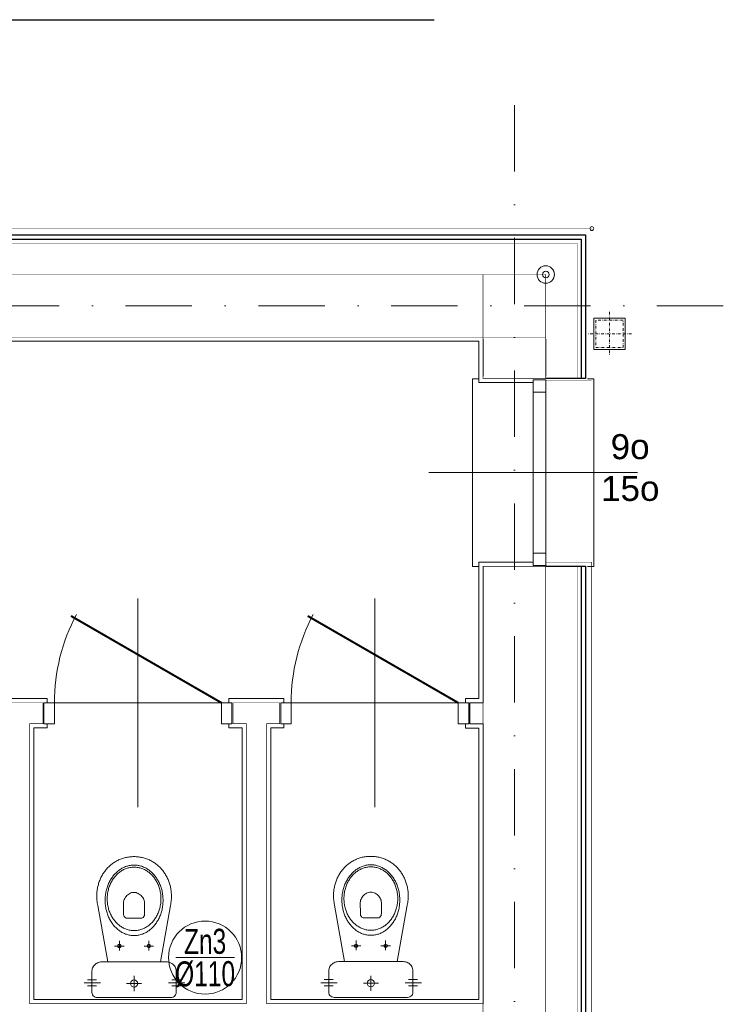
# Model space of a CAD drawing. Extents: x 4615668 to 9294084, y 16339 to 10688993.
# Tile 56 of 256: x 4721513 to 4721849, y 5340638 to 5341110. Entities that reach past the tile are written whole.
import ezdxf
from ezdxf.enums import TextEntityAlignment as Align
from ezdxf.lldxf.tags import DXFTag

# ---------------------------------------------------------------- set-up
doc = ezdxf.new("R2010")
doc.units = 0
doc.header["$MEASUREMENT"] = 0
doc.linetypes.add('DASHDOT', pattern=[25.4, 12.7, -6.35, 0, -6.35])
for name, color, linetype, lineweight in [('_InstKAN_Pion1', 41, 'Continuous', 35), ('IS_KS_piony_oznaczenia', 35, 'Continuous', 18), ('K-OPISY', 252, 'Continuous', 15), ('Osie', 175, 'DASHDOT', 9), ('Wymiar', 7, 'Continuous', 9), ('WYPOSAŻENIE', 223, 'Continuous', 9)]:
    doc.layers.add(name, color=color, linetype=linetype, lineweight=lineweight)
for name, color, linetype in [('MEBLE', 41, 'Continuous'), ('MURY', 7, 'Continuous'), ('STOLARKA', 4, 'Continuous')]:
    doc.layers.add(name, color=color, linetype=linetype)
doc.styles.add('ARIAL_CE', font='arial.ttf', dxfattribs={"height": 15})
doc.styles.add('opis instalacje', font='arial.ttf', dxfattribs={"width": 0.7, "height": 12})
doc.styles.add('Simplex', font='simplex.shx')
tags = doc.linetypes.add('DASH', pattern=[15, 10, -5]).pattern_tags.tags
tags[6:7] = [DXFTag(74, 4), DXFTag(75, 0), DXFTag(340, '0'), DXFTag(46, 0.0), DXFTag(50, 0.0), DXFTag(44, 0.0), DXFTag(45, 0.0)]
tags[4:5] = [DXFTag(74, 4), DXFTag(75, 0), DXFTag(340, '0'), DXFTag(46, 0.0), DXFTag(50, 0.0), DXFTag(44, 0.0), DXFTag(45, 0.0)]
doc.dimstyles.new('1do50', dxfattribs={"dimscale": 5, "dimtxt": 2.5, "dimasz": 2.5, "dimexe": 2.5, "dimexo": 0.5, "dimgap": 1, "dimtad": 1, "dimdec": 1, "dimrnd": 0.5, "dimzin": 12, "dimdsep": 46, "dimtxsty": 'Simplex', "dimblk": 'OBLIQUE', "dimcen": 0.5, "dimdle": 2.5, "dimclrd": 256, "dimclre": 256, "dimclrt": 256, "dimadec": 1, "dimazin": 3, "dimtfac": 1, "dimtdec": 1, "dimtix": 1, "dimtmove": 0, "dimatfit": 3, "dimfxl": 0, "dimtolj": 1, "dimtzin": 0, "dimarcsym": 0})

# ---------------------------------------------------------------- blocks, each defined once
blk = doc.blocks.new('G$C61CBF25F')
at = {"layer": 'Osie', "lineweight": 0, "ltscale": 2.5}
for p, q in [((1425, 0), (1425, 1880)), ((1525, 1780), (204.85, 1780)), ((1525, 1780), (204.85, 1780))]:
    blk.add_line(p, q, dxfattribs=at)
blk = doc.blocks.new('G$CF45FC2ED')
at = {"layer": 'STOLARKA', "color": 252, "linetype": 'Continuous', "lineweight": 0}
for p, q in [((45, 100), (45, 0)), ((85, 50), (5, 50))]:
    blk.add_line(p, q, dxfattribs=at)
at = {"layer": 'STOLARKA', "color": 252, "linetype": 'Continuous', "lineweight": 0, "const_width": 1}
blk.add_lwpolyline([(5, 50), (77.06, 91.6)], dxfattribs=at)
at = {"layer": 'STOLARKA', "color": 252, "linetype": 'Continuous', "lineweight": 0}
for points in [[(5, 40), (5, 50), (0, 50), (0, 40)], [(85, 40), (85, 50), (90, 50), (90, 40)]]:
    blk.add_lwpolyline(points, close=True, dxfattribs=at)
blk.add_arc((-5, 50), 90, 0, 28.0898, dxfattribs=at)
blk = doc.blocks.new('G$C772A7A8F')
at = {"layer": 'STOLARKA', "color": 5, "lineweight": 0}
blk.add_line((100, 45), (0, 45), dxfattribs=at)
for points in [[(24, 0), (21, 0), (21, 90), (24, 90)], [(76, 0), (79, 0), (79, 90), (76, 90)]]:
    blk.add_lwpolyline(points, dxfattribs=at)
for points in [[(56, 89.5), (56, 83.5), (50, 83.5), (50, 89.5)], [(56, 83.5), (56, 6.5), (50, 6.5), (50, 83.5)], [(56, 0.5), (56, 6.5), (50, 6.5), (50, 0.5)]]:
    blk.add_lwpolyline(points, close=True, dxfattribs=at)
blk = doc.blocks.new('G$C6E969633')
at = {"layer": 'MURY', "linetype": 'DASHDOT', "lineweight": 0, "ltscale": 0.1}
for p, q in [((1512.18, 1777.06), (1512.18, 1756.06)), ((1522.68, 1766.56), (1501.68, 1766.56))]:
    blk.add_line(p, q, dxfattribs=at)
at = {"layer": 'MURY', "lineweight": 0, "ltscale": 40}
for p, q in [((1451.68, 1746.25), (1451.68, 1764)), ((1481.68, 1764), (1481.68, 1746.25)), ((1504.68, 1759.06), (1519.68, 1759.06)), ((1451.68, 1589.87), (1451.68, 1655.25)), ((1445.28, 1579.87), (1445.28, 1589.87)), ((1445.28, 1589.87), (1451.68, 1589.87)), ((1451.68, 1579.87), (1445.28, 1579.87)), ((1451.68, 1445.76), (1451.68, 1579.87))]:
    blk.add_line(p, q, dxfattribs=at)
at = {"layer": 'MURY', "linetype": 'DASH', "lineweight": 0}
for p, q in [((1271.68, 1445.76), (1271.68, 1445.76)), ((1331.68, 1445.76), (1331.68, 1445.76)), ((1391.68, 1445.76), (1391.68, 1445.76))]:
    blk.add_line(p, q, dxfattribs=at)
at = {"layer": 'MURY', "lineweight": 0, "ltscale": 40, "const_width": 0.1}
for points in [[(859.18, 1817), (1503.68, 1817), (1503.68, 1744.25), (1481.68, 1744.25)], [(859.18, 1816.96), (1503.68, 1816.96), (1503.68, 1744.21), (1481.68, 1744.21)]]:
    blk.add_lwpolyline(points, dxfattribs=at)
at = {"layer": 'MURY', "lineweight": -3, "ltscale": 40}
for points in [[(1039.68, 1813.96), (1500.68, 1813.96), (1500.68, 1745.21), (1481.68, 1745.21)], [(1039.68, 1811.96), (1498.68, 1811.96), (1498.68, 1745.21), (1481.68, 1745.21)], [(1481.68, 1655.25), (1500.68, 1655.25), (1500.68, 1205.25), (1481.68, 1205.25)], [(1481.68, 1655.25), (1498.68, 1655.25), (1498.68, 1205.25), (1481.68, 1205.25)]]:
    blk.add_lwpolyline(points, dxfattribs=at)
at = {"layer": 'MURY', "lineweight": 0, "ltscale": 40}
blk.add_lwpolyline([(1039.68, 1809.96, 0.2, 0.2, 0), (1496.68, 1809.96, 0.2, 0.2, 0), (1496.68, 1745.21, 0.2, 0.2, 0), (1481.68, 1745.21, 0.2, 0.2, 0)], format="xyseb", dxfattribs=at)
at = {"layer": 'MURY', "ltscale": 40, "const_width": 0.3}
for points in [[(911.68, 1765), (1451.68, 1765), (1451.68, 1795), (911.68, 1795)], [(1451.68, 1765), (1481.68, 1765), (1481.68, 1795), (1451.68, 1795)], [(1481.68, 1745.25), (1481.68, 1765), (1451.68, 1765), (1451.68, 1745.25)]]:
    blk.add_lwpolyline(points, close=True, dxfattribs=at)
at = {"layer": 'MURY', "lineweight": 0, "ltscale": 40}
blk.add_lwpolyline([(1504.68, 1759.06), (1519.68, 1759.06), (1519.68, 1774.06), (1504.68, 1774.06)], close=True, dxfattribs=at)
at = {"layer": 'MURY', "linetype": 'DASHDOT', "lineweight": 0, "ltscale": 0.1}
blk.add_lwpolyline([(1505.68, 1760.06), (1518.68, 1760.06), (1518.68, 1773.06), (1505.68, 1773.06)], close=True, dxfattribs=at)
at = {"layer": 'MURY', "lineweight": 0, "ltscale": 40}
for points in [[(896.11, 1699.37), (902.68, 1699.37), (902.68, 1763), (1106.52, 1763), (1106.52, 1699.37), (1122.52, 1699.37), (1122.52, 1763), (1449.68, 1763.13), (1449.68, 1743.25), (1475.68, 1743.25)], [(1475.68, 1657.25), (1449.68, 1657.25), (1449.68, 1591.87), (1443.28, 1591.87), (1443.28, 1589.87)], [(1242.92, 1589.87), (1242.92, 1591.87), (1222.52, 1591.87), (1222.52, 1447.76), (1122.52, 1447.76), (1122.52, 1601.37), (1119.35, 1601.37)], [(1356.28, 1589.87), (1356.28, 1591.87), (1330.02, 1591.87), (1330.01, 1589.87)], [(1330.01, 1579.87), (1330, 1577.87), (1336.32, 1577.87), (1336.32, 1447.76), (1236.52, 1447.76), (1236.52, 1577.87), (1242.92, 1577.87), (1242.92, 1579.87)], [(1443.28, 1579.87), (1443.28, 1577.78), (1449.68, 1577.78), (1449.68, 1447.76), (1350.1, 1447.76), (1350.1, 1577.87), (1356.28, 1577.87), (1356.28, 1579.87)]]:
    blk.add_lwpolyline(points, dxfattribs=at)
at = {"layer": 'MURY', "lineweight": 0, "ltscale": 40, "const_width": 0.3}
blk.add_lwpolyline([(1481.68, 1655.25), (1481.68, 1255), (1451.68, 1255), (1451.68, 1655.25)], close=True, dxfattribs=at)
at = {"layer": 'MURY', "lineweight": 0, "const_width": 0.2}
blk.add_lwpolyline([(1481.68, 1657.25), (1503.68, 1657.25), (1503.68, 1203.25), (1481.68, 1203.25)], dxfattribs=at)
at = {"layer": 'MURY', "lineweight": 0}
blk.add_lwpolyline([(1481.68, 1655.25, 0.2, 0.2, 0), (1496.68, 1655.25, 0.2, 0.2, 0), (1496.68, 1205.25, 0.2, 0.2, 0), (1481.68, 1205.25, 0.2, 0.2, 0)], format="xyseb", dxfattribs=at)
at = {"layer": 'MURY', "ltscale": 40, "const_width": 0.3}
for points in [[(1451.68, 1445.76), (1348.1, 1445.76), (1348.1, 1579.87), (1354.28, 1579.87), (1354.28, 1589.87), (1331.92, 1589.87), (1331.92, 1579.87), (1338.32, 1579.87), (1338.32, 1445.76), (1234.52, 1445.76), (1234.52, 1579.87), (1240.92, 1579.87), (1240.92, 1589.87), (1224.52, 1589.87)], [(1451.68, 1589.87), (1445.28, 1589.87), (1445.28, 1579.87), (1451.68, 1579.87)]]:
    blk.add_lwpolyline(points, dxfattribs=at)
at = {"layer": 'MURY', "lineweight": 0, "ltscale": 40}
blk.add_circle((1481.68, 1795), 4.18, dxfattribs=at)
for name, p in [('G$C61CBF25F', (41.68, 0)), ('G$C772A7A8F', (1425.68, 1655.11))]:
    blk.add_blockref(name, p, dxfattribs=at)
at = {"layer": 'MURY', "color": 251, "lineweight": 0, "ltscale": 40, "xscale": -1, "rotation": 359.9999999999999}
for p in [(1331.42, 1539.87), (1444.78, 1539.87)]:
    blk.add_blockref('G$CF45FC2ED', p, dxfattribs=at)
at = {"layer": 'MURY', "insert": (1482.11, 1702.37), "char_height": 12, "width": 1777.5174, "attachment_point": 5, "rotation": 0.1544, "style": 'ARIAL_CE'}
blk.add_mtext('\\pxi-10,l16.666687,t16.666687;9o\\P15o', dxfattribs=at)
blk = doc.blocks.new('A$C074B312D')
at = {"layer": 'WYPOSAŻENIE', "linetype": 'Continuous'}
for points in [[(6.41, 67.54), (41.41, 67.54), (42.02, 67.48), (42.58, 67.29), (43.07, 66.99), (43.49, 66.6), (43.8, 66.13), (44, 65.6), (44.07, 65.03), (44.07, 65.03), (44.07, 54.82), (44.04, 54.29), (43.93, 53.77), (43.76, 53.27), (43.52, 52.8), (43.23, 52.35), (42.89, 51.93), (42.5, 51.56), (42.06, 51.23), (41.59, 50.95), (41.08, 50.72), (40.54, 50.55), (39.98, 50.44), (39.39, 50.41), (8.43, 50.41), (7.86, 50.44), (7.31, 50.55), (6.78, 50.72), (6.28, 50.95), (5.8, 51.23), (5.36, 51.56), (4.97, 51.93), (4.62, 52.35), (4.32, 52.79), (4.08, 53.27), (3.9, 53.77), (3.79, 54.29), (3.75, 54.82), (3.75, 65.03), (3.82, 65.6), (4.02, 66.13), (4.34, 66.6), (4.75, 66.99), (5.24, 67.29), (5.8, 67.48), (6.41, 67.54), (6.41, 67.54)], [(1.63, 61.95), (5.94, 61.95)], [(23.91, 62.48), (24.58, 62.35), (25.12, 61.98), (25.49, 61.43), (25.62, 60.77), (25.49, 60.1), (25.12, 59.56), (24.58, 59.19), (23.91, 59.05), (23.24, 59.19), (22.7, 59.56), (22.33, 60.1), (22.2, 60.77), (22.33, 61.43), (22.7, 61.98), (23.24, 62.35), (23.91, 62.48)], [(41.96, 61.95), (46.27, 61.95)], [(1.63, 59.02), (5.94, 59.02)], [(41.96, 59.02), (46.27, 59.02)], [(6.51, 23.42), (11.31, 50.41)], [(36.51, 50.41), (41.36, 23.4)], [(16.85, 43.65), (17.26, 43.54), (17.55, 43.25), (17.66, 42.84), (17.55, 42.44), (17.26, 42.15), (16.85, 42.04), (16.45, 42.15), (16.16, 42.44), (16.05, 42.84), (16.16, 43.25), (16.45, 43.54), (16.85, 43.65)], [(30.97, 43.65), (31.37, 43.54), (31.66, 43.25), (31.77, 42.84), (31.66, 42.44), (31.37, 42.15), (30.97, 42.04), (30.56, 42.15), (30.27, 42.44), (30.16, 42.84), (30.27, 43.25), (30.56, 43.54), (30.97, 43.65)], [(23.91, 37.81), (23.44, 37.8), (22.96, 37.77), (22.5, 37.72), (22.03, 37.66), (21.58, 37.57), (21.12, 37.47), (20.68, 37.34), (20.23, 37.2), (19.8, 37.05), (19.37, 36.88), (18.94, 36.69), (18.52, 36.48), (18.11, 36.26), (17.71, 36.02), (17.31, 35.77), (16.92, 35.5), (16.54, 35.22), (16.17, 34.92), (15.81, 34.61), (15.45, 34.28), (15.1, 33.95), (14.76, 33.59), (14.44, 33.23), (14.12, 32.85), (13.81, 32.47), (13.51, 32.07), (13.22, 31.65), (12.94, 31.23), (12.68, 30.8), (12.42, 30.35), (12.18, 29.9), (11.95, 29.44), (11.73, 28.96), (11.52, 28.48), (11.32, 27.99), (11.14, 27.49), (10.97, 26.98), (10.82, 26.46), (10.67, 25.94), (10.55, 25.4), (10.43, 24.87), (10.33, 24.32), (10.25, 23.77), (10.18, 23.21), (10.12, 22.65), (10.08, 22.08), (10.06, 21.5), (10.05, 20.92), (10.05, 20.92), (10.06, 20.34), (10.08, 19.77), (10.12, 19.2), (10.18, 18.64), (10.25, 18.08), (10.33, 17.53), (10.43, 16.98), (10.55, 16.44), (10.67, 15.91), (10.82, 15.39), (10.97, 14.87), (11.14, 14.36), (11.32, 13.86), (11.52, 13.37), (11.73, 12.89), (11.95, 12.41), (12.18, 11.95), (12.42, 11.49), (12.68, 11.05), (12.94, 10.62), (13.22, 10.19), (13.51, 9.78), (13.81, 9.38), (14.12, 8.99), (14.44, 8.62), (14.76, 8.25), (15.1, 7.9), (15.45, 7.56), (15.81, 7.24), (16.17, 6.93), (16.54, 6.63), (16.92, 6.35), (17.31, 6.08), (17.71, 5.83), (18.11, 5.59), (18.52, 5.37), (18.94, 5.16), (19.37, 4.97), (19.8, 4.8), (20.23, 4.64), (20.68, 4.5), (21.12, 4.38), (21.58, 4.28), (22.03, 4.19), (22.5, 4.13), (22.96, 4.08), (23.44, 4.05), (23.91, 4.04), (23.91, 4.04), (24.39, 4.05), (24.86, 4.08), (25.32, 4.13), (25.79, 4.19), (26.25, 4.28), (26.7, 4.38), (27.15, 4.5), (27.59, 4.64), (28.02, 4.8), (28.46, 4.97), (28.88, 5.16), (29.3, 5.37), (29.71, 5.59), (30.11, 5.83), (30.51, 6.08), (30.9, 6.35), (31.28, 6.63), (31.65, 6.93), (32.02, 7.24), (32.37, 7.56), (32.72, 7.9), (33.06, 8.25), (33.39, 8.62), (33.7, 8.99), (34.01, 9.38), (34.31, 9.78), (34.6, 10.19), (34.88, 10.62), (35.14, 11.05), (35.4, 11.49), (35.64, 11.95), (35.87, 12.41), (36.09, 12.89), (36.3, 13.37), (36.5, 13.86), (36.68, 14.36), (36.85, 14.87), (37, 15.39), (37.15, 15.91), (37.28, 16.44), (37.39, 16.98), (37.49, 17.53), (37.57, 18.08), (37.65, 18.64), (37.7, 19.2), (37.74, 19.77), (37.76, 20.34), (37.77, 20.92), (37.77, 20.92), (37.76, 21.5), (37.74, 22.08), (37.7, 22.65), (37.65, 23.21), (37.57, 23.77), (37.49, 24.32), (37.39, 24.87), (37.28, 25.4), (37.15, 25.94), (37, 26.46), (36.85, 26.98), (36.68, 27.49), (36.5, 27.99), (36.3, 28.48), (36.09, 28.96), (35.87, 29.44), (35.64, 29.9), (35.4, 30.35), (35.14, 30.8), (34.88, 31.23), (34.6, 31.65), (34.31, 32.07), (34.01, 32.47), (33.7, 32.85), (33.39, 33.23), (33.06, 33.59), (32.72, 33.95), (32.37, 34.28), (32.02, 34.61), (31.65, 34.92), (31.28, 35.22), (30.9, 35.5), (30.51, 35.77), (30.11, 36.02), (29.71, 36.26), (29.3, 36.48), (28.88, 36.69), (28.46, 36.88), (28.02, 37.05), (27.59, 37.2), (27.15, 37.34), (26.7, 37.47), (26.25, 37.57), (25.79, 37.66), (25.32, 37.72), (24.86, 37.77), (24.39, 37.8), (23.91, 37.81), (23.91, 37.81)], [(23.91, 35.41), (23.43, 35.4), (22.95, 35.37), (22.48, 35.31), (22.01, 35.24), (21.55, 35.15), (21.09, 35.04), (20.64, 34.91), (20.2, 34.76), (19.76, 34.6), (19.33, 34.41), (18.91, 34.21), (18.49, 33.99), (18.08, 33.76), (17.68, 33.51), (17.29, 33.24), (16.91, 32.96), (16.54, 32.66), (16.17, 32.34), (15.82, 32.02), (15.47, 31.68), (15.14, 31.32), (14.82, 30.95), (14.5, 30.57), (14.2, 30.18), (13.91, 29.77), (13.64, 29.35), (13.37, 28.92), (13.12, 28.48), (12.88, 28.03), (12.65, 27.57), (12.44, 27.09), (12.24, 26.61), (12.05, 26.12), (11.88, 25.62), (11.73, 25.11), (11.59, 24.6), (11.46, 24.07), (11.35, 23.54), (11.26, 23), (11.18, 22.46), (11.12, 21.91), (11.07, 21.35), (11.05, 20.79), (11.04, 20.22), (11.04, 20.22), (11.05, 19.65), (11.07, 19.09), (11.12, 18.53), (11.18, 17.98), (11.26, 17.44), (11.35, 16.9), (11.46, 16.37), (11.59, 15.84), (11.73, 15.33), (11.88, 14.82), (12.05, 14.32), (12.24, 13.83), (12.44, 13.35), (12.65, 12.87), (12.88, 12.41), (13.12, 11.96), (13.37, 11.52), (13.64, 11.09), (13.91, 10.67), (14.2, 10.26), (14.5, 9.87), (14.82, 9.49), (15.14, 9.12), (15.47, 8.76), (15.82, 8.42), (16.17, 8.1), (16.54, 7.78), (16.91, 7.48), (17.29, 7.2), (17.68, 6.93), (18.08, 6.68), (18.49, 6.45), (18.91, 6.23), (19.33, 6.03), (19.76, 5.84), (20.2, 5.68), (20.64, 5.53), (21.09, 5.4), (21.55, 5.29), (22.01, 5.2), (22.48, 5.13), (22.95, 5.07), (23.43, 5.04), (23.91, 5.03), (23.91, 5.03), (24.39, 5.04), (24.87, 5.07), (25.34, 5.13), (25.81, 5.2), (26.27, 5.29), (26.73, 5.4), (27.18, 5.53), (27.62, 5.68), (28.06, 5.84), (28.49, 6.03), (28.91, 6.23), (29.33, 6.45), (29.74, 6.68), (30.14, 6.93), (30.53, 7.2), (30.91, 7.48), (31.28, 7.78), (31.65, 8.1), (32, 8.42), (32.35, 8.76), (32.68, 9.12), (33, 9.49), (33.32, 9.87), (33.62, 10.26), (33.91, 10.67), (34.19, 11.09), (34.45, 11.52), (34.7, 11.96), (34.94, 12.41), (35.17, 12.87), (35.38, 13.35), (35.58, 13.83), (35.77, 14.32), (35.94, 14.82), (36.09, 15.33), (36.24, 15.84), (36.36, 16.37), (36.47, 16.9), (36.56, 17.44), (36.64, 17.98), (36.7, 18.53), (36.75, 19.09), (36.77, 19.65), (36.78, 20.22), (36.78, 20.22), (36.77, 20.79), (36.75, 21.35), (36.7, 21.91), (36.64, 22.46), (36.56, 23), (36.47, 23.54), (36.36, 24.07), (36.24, 24.6), (36.09, 25.11), (35.94, 25.62), (35.77, 26.12), (35.58, 26.61), (35.38, 27.09), (35.17, 27.57), (34.94, 28.03), (34.7, 28.48), (34.45, 28.92), (34.19, 29.35), (33.91, 29.77), (33.62, 30.18), (33.32, 30.57), (33, 30.95), (32.68, 31.32), (32.35, 31.68), (32, 32.02), (31.65, 32.34), (31.28, 32.66), (30.91, 32.96), (30.53, 33.24), (30.14, 33.51), (29.74, 33.76), (29.33, 33.99), (28.91, 34.21), (28.49, 34.41), (28.06, 34.6), (27.62, 34.76), (27.18, 34.91), (26.73, 35.04), (26.27, 35.15), (25.81, 35.24), (25.34, 35.31), (24.87, 35.37), (24.39, 35.4), (23.91, 35.41), (23.91, 35.41)], [(23.68, 29.5), (20.97, 29.5), (20.17, 29.4), (19.6, 29.11), (19.23, 28.71), (19.01, 28.25), (18.91, 27.79), (18.88, 27.39), (18.87, 22.14), (18.91, 21.57), (19.03, 21.02), (19.22, 20.48), (19.46, 19.97), (19.77, 19.48), (20.12, 19.03), (20.51, 18.62), (20.94, 18.24), (21.4, 17.92), (21.89, 17.64), (22.38, 17.41), (22.89, 17.25), (23.4, 17.15), (23.91, 17.11), (24.41, 17.15), (24.93, 17.25), (25.43, 17.42), (25.93, 17.64), (26.42, 17.92), (26.88, 18.25), (27.31, 18.62), (27.7, 19.04), (28.05, 19.5), (28.36, 19.98), (28.6, 20.5), (28.79, 21.04), (28.91, 21.59), (28.95, 22.17), (28.95, 22.17), (28.95, 27.4), (28.92, 27.8), (28.82, 28.26), (28.6, 28.72), (28.23, 29.11), (27.66, 29.4), (26.86, 29.5), (23.68, 29.5)], [(6.02, 18.97), (6.03, 19.61), (6.06, 20.24), (6.11, 20.88), (6.18, 21.52), (6.27, 22.15), (6.38, 22.79), (6.51, 23.42)], [(23.87, 0), (23.34, 0.01), (22.82, 0.03), (22.3, 0.07), (21.78, 0.12), (21.27, 0.19), (20.77, 0.27), (20.28, 0.36), (19.78, 0.47), (19.3, 0.59), (18.82, 0.73), (18.35, 0.87), (17.88, 1.04), (17.42, 1.21), (16.97, 1.4), (16.52, 1.6), (16.08, 1.81), (15.65, 2.03), (15.23, 2.27), (14.81, 2.51), (14.4, 2.77), (14, 3.04), (13.61, 3.32), (13.22, 3.61), (12.85, 3.91), (12.48, 4.22), (12.12, 4.54), (11.77, 4.88), (11.42, 5.22), (11.09, 5.57), (10.77, 5.93), (10.45, 6.3), (10.15, 6.68), (9.85, 7.06), (9.56, 7.46), (9.29, 7.86), (9.02, 8.27), (8.77, 8.69), (8.52, 9.12), (8.29, 9.56), (8.06, 10), (7.85, 10.45), (7.64, 10.9), (7.45, 11.37), (7.27, 11.84), (7.1, 12.31), (6.95, 12.79), (6.8, 13.28), (6.67, 13.77), (6.55, 14.27), (6.44, 14.78), (6.34, 15.28), (6.25, 15.8), (6.18, 16.32), (6.12, 16.84), (6.08, 17.37), (6.04, 17.9), (6.02, 18.43), (6.02, 18.97)], [(41.8, 18.97), (41.8, 18.43), (41.78, 17.9), (41.74, 17.37), (41.7, 16.84), (41.64, 16.32), (41.56, 15.8), (41.48, 15.28), (41.38, 14.78), (41.27, 14.27), (41.15, 13.77), (41.01, 13.28), (40.86, 12.79), (40.71, 12.31), (40.54, 11.84), (40.35, 11.37), (40.16, 10.9), (39.96, 10.45), (39.74, 10), (39.51, 9.56), (39.28, 9.12), (39.03, 8.69), (38.77, 8.27), (38.5, 7.86), (38.23, 7.46), (37.94, 7.06), (37.64, 6.68), (37.33, 6.3), (37.01, 5.93), (36.69, 5.57), (36.35, 5.22), (36.01, 4.88), (35.65, 4.54), (35.29, 4.22), (34.92, 3.91), (34.54, 3.61), (34.16, 3.32), (33.76, 3.04), (33.36, 2.77), (32.95, 2.51), (32.53, 2.27), (32.1, 2.03), (31.67, 1.81), (31.23, 1.6), (30.78, 1.4), (30.33, 1.21), (29.86, 1.04), (29.4, 0.87), (28.92, 0.73), (28.44, 0.59), (27.96, 0.47), (27.46, 0.36), (26.97, 0.27), (26.46, 0.19), (25.95, 0.12), (25.44, 0.07), (24.92, 0.03), (24.4, 0.01), (23.87, 0)], [(41.36, 23.4), (41.47, 22.77), (41.57, 22.14), (41.65, 21.5), (41.72, 20.87), (41.77, 20.23), (41.79, 19.6), (41.8, 18.97)]]:
    blk.add_lwpolyline(points, dxfattribs=at)
at = {"layer": 'WYPOSAŻENIE', "linetype": 'DASHDOT'}
for points in [[(23.91, 64.37), (23.91, 57.16)], [(0, 60.5), (7.82, 60.5)], [(20.33, 60.77), (27.5, 60.77)], [(40.32, 60.5), (48.15, 60.5)], [(14.57, 42.84), (19.15, 42.84)], [(16.85, 45), (16.85, 40.36)], [(28.68, 42.84), (33.27, 42.84)], [(30.97, 45), (30.97, 40.36)]]:
    blk.add_lwpolyline(points, dxfattribs=at)
blk = doc.blocks.new('G$CFC3014FB')
at = {"layer": 'Wymiar', "lineweight": 0, "ltscale": 40}
blk.add_circle((601.12, 1184.11), 0.935, dxfattribs=at)
at = {"layer": 'MEBLE', "linetype": 'Continuous', "lineweight": 0, "xscale": -1, "rotation": 179.9999999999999}
for p in [(358.05, 883.31), (471.41, 883.45)]:
    blk.add_blockref('A$C074B312D', p, dxfattribs=at)
blk = doc.blocks.new('_Oblique')
at = {"color": 0, "linetype": 'ByBlock', "lineweight": -2}
blk.add_line((-0.5, -0.5), (0.5, 0.5), dxfattribs=at)
blk = doc.blocks.new('G$CDFACDE93')
at = {"layer": 'IS_KS_piony_oznaczenia', "lineweight": 13, "ltscale": 20}
blk.add_line((1530.89, 950.91), (1502.89, 950.91), dxfattribs=at)
blk.add_circle((1516.89, 950.91), 17.5, dxfattribs=at)
at = {"layer": 'Wymiar', "color": 1, "lineweight": 0, "ltscale": 40}
blk.add_circle((1680, 1278.05), 1.55, dxfattribs=at)
at = {"layer": '_InstKAN_Pion1', "linetype": 'Continuous', "style": 'opis instalacje', "width": 0.7}
for s, p in [('Zn3', (1516.89, 958.66)), ('%%C110', (1516.89, 943.16))]:
    blk.add_text(s, height=12, rotation=0.3693, dxfattribs=at).set_placement(p, align=Align.MIDDLE)

msp = doc.modelspace()

# ---------------------------------------------------------------- block references
at = {"layer": 'Wymiar', "lineweight": 0, "ltscale": 40}
for name, p in [('G$C6E969633', (4720282.74, 5339192.56)), ('G$CFC3014FB', (4721185.36, 5339825.45))]:
    msp.add_blockref(name, p, dxfattribs=at)
at = {"layer": 'Wymiar', "color": 1, "lineweight": 0, "ltscale": 40}
msp.add_blockref('G$CDFACDE93', (4720084.43, 5339709.51), dxfattribs=at)

# ---------------------------------------------------------------- leaders
at = {"layer": 'K-OPISY', "annotation_type": 0, "has_hookline": 1, "hookline_direction": 0, "text_width": 278.71}
msp.add_leader([(4721366.26, 5341005.88), (4721414.76, 5341109.6), (4721427.26, 5341109.6)], dimstyle='1do50', override={"dimgap": 1, "dimtad": 1}, dxfattribs=at)

doc.saveas('drawing.dxf')
